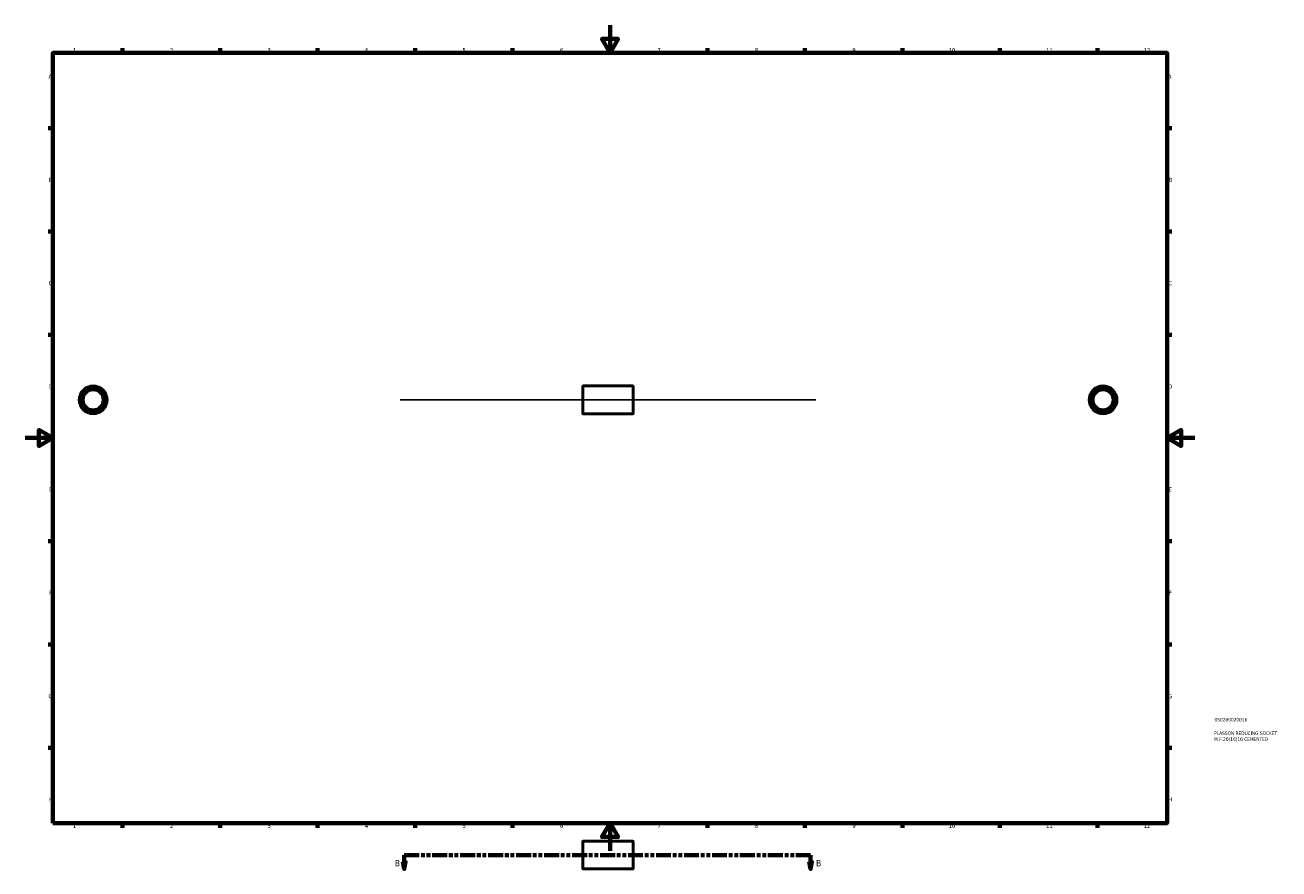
# Model space of a CAD drawing. Header units: millimetres. Extents: x 0 to 901, y -13 to 1066.
# Tile 1 of 2: x 0 to 901, y -13 to 594. Entities that reach past the tile are written whole.
import ezdxf

# ---------------------------------------------------------------- set-up
doc = ezdxf.new("R2010")
doc.units = ezdxf.units.MM
doc.linetypes.add('DOUBLE_DASH_CHAIN', pattern=[1.2403, 0.6614, -0.0827, 0.1654, -0.0827, 0.1654, -0.0827])
for name, color, linetype, lineweight in [('Border (ANSI)', 7, 'Continuous', 70), ('Section Line (ANSI)', 7, 'DOUBLE_DASH_CHAIN', 70), ('Sketch Geometry (ANSI)', 7, 'Continuous', 25), ('Title (ISO)', 7, 'Continuous', 50), ('Visible (ANSI)', 7, 'Continuous', 50), ('Visible Narrow (ANSI)', 7, 'Continuous', 35)]:
    doc.layers.add(name, color=color, linetype=linetype, lineweight=lineweight)
doc.styles.add('Label Text (ANSI)', font='tahoma.ttf')
doc.styles.add('Note Text (ANSI)', font='tahoma.ttf')
doc.styles.add('Note Text (ISO)', font='tahoma.ttf')

# ---------------------------------------------------------------- blocks, each defined once
blk = doc.blocks.new('Borders Default Border')
at = {"layer": 'Border (ANSI)'}
for p, q in [((70.08, 574), (70.08, 577.45)), ((140.17, 574), (140.17, 577.45)), ((210.25, 574), (210.25, 577.45)), ((280.33, 574), (280.33, 577.45)), ((350.42, 574), (350.42, 577.45)), ((490.58, 574), (490.58, 577.45)), ((560.67, 574), (560.67, 577.45)), ((630.75, 574), (630.75, 577.45)), ((700.83, 574), (700.83, 577.45)), ((770.92, 574), (770.92, 577.45)), ((20, 519.75), (16.55, 519.75)), ((821, 519.75), (824.45, 519.75)), ((20, 445.5), (16.55, 445.5)), ((821, 445.5), (824.45, 445.5)), ((20, 371.25), (16.55, 371.25)), ((821, 371.25), (824.45, 371.25)), ((20, 222.75), (16.55, 222.75)), ((821, 222.75), (824.45, 222.75)), ((20, 148.5), (16.55, 148.5)), ((821, 148.5), (824.45, 148.5)), ((20, 74.25), (16.55, 74.25)), ((821, 74.25), (824.45, 74.25)), ((70.08, 20), (70.08, 16.55)), ((140.17, 20), (140.17, 16.55)), ((210.25, 20), (210.25, 16.55)), ((280.33, 20), (280.33, 16.55)), ((350.42, 20), (350.42, 16.55)), ((490.58, 20), (490.58, 16.55)), ((560.67, 20), (560.67, 16.55)), ((630.75, 20), (630.75, 16.55)), ((700.83, 20), (700.83, 16.55)), ((770.92, 20), (770.92, 16.55))]:
    blk.add_line(p, q, dxfattribs=at)
at = {"layer": 'Border (ANSI)', "flags": 128}
for points in [[(420.5, 594), (420.5, 574), (414.73, 584), (426.27, 584), (420.5, 574)], [(20, 20), (20, 574), (821, 574), (821, 20), (20, 20)], [(0, 297), (20, 297), (10, 302.77), (10, 291.23), (20, 297)], [(841, 297), (821, 297), (831, 302.77), (831, 291.23), (821, 297)], [(420.5, 0), (420.5, 20), (414.73, 10), (426.27, 10), (420.5, 20)]]:
    blk.add_lwpolyline(points, dxfattribs=at)
at = {"layer": 'Border (ANSI)', "attachment_point": 7, "style": 'Note Text (ANSI)'}
for s, insert, char_height in [('1', (34.35, 574.4), 3.05), ('2', (104.2, 574.4), 3.05), ('3', (174.26, 574.34), 3.05), ('4', (244.23, 574.4), 3.05), ('5', (314.48, 574.34), 3.05), ('6', (384.49, 574.34), 3.05), ('7', (454.6, 574.4), 3.05), ('8', (524.63, 574.33), 3.05), ('9', (594.7, 574.34), 3.05), ('10', (663.96, 574.34), 3.048), ('11', (734.04, 574.4), 3.048), ('12', (804.13, 574.4), 3.048), ('A', (16.78, 555.35), 3.05), ('A', (821.63, 555.35), 3.05), ('B', (17.15, 481.1), 3.05), ('B', (821.99, 481.1), 3.05), ('C', (16.95, 406.8), 3.05), ('C', (821.8, 406.8), 3.05), ('D', (16.96, 332.6), 3.05), ('D', (821.81, 332.6), 3.05), ('E', (17.21, 258.35), 3.05), ('E', (822.05, 258.35), 3.05), ('F', (17.29, 184.1), 3.05), ('F', (822.14, 184.1), 3.05), ('G', (16.81, 109.79), 3.05), ('G', (821.66, 109.79), 3.05), ('H', (16.97, 35.6), 3.05), ('H', (821.81, 35.6), 3.05), ('1', (34.35, 16.55), 3.05), ('2', (104.2, 16.55), 3.05), ('3', (174.26, 16.49), 3.05), ('4', (244.23, 16.55), 3.05), ('5', (314.48, 16.49), 3.05), ('6', (384.49, 16.49), 3.05), ('7', (454.6, 16.55), 3.05), ('8', (524.63, 16.48), 3.05), ('9', (594.7, 16.49), 3.05), ('10', (663.96, 16.49), 3.048), ('11', (734.04, 16.55), 3.048), ('12', (804.13, 16.55), 3.048)]:
    blk.add_mtext(s, dxfattribs=dict(at, insert=insert, char_height=char_height))
blk = doc.blocks.new('Title Blocks ISO')
at = {"layer": 'Title (ISO)', "color": 232, "true_color": 0xca0064, "style": 'Note Text (ISO)'}
for tag, p in [('PART_NUMBER_001', (34.08, 73.13)), ('DESCRIPTION_001', (33.84, 63.4)), ('DESCRIPTION_002', (33.84, 59.12))]:
    blk.add_attdef(tag, p, '', height=2.5, dxfattribs=at)
blk = doc.blocks.new('2dTransSection0')
at = {"layer": 'Section Line (ANSI)', "linetype": 'Continuous'}
for p, q in [((271.56, -7.97), (272.56, -12.97)), ((273.56, -7.97), (271.56, -7.97)), ((272.56, -2.97), (283.08, -2.97)), ((272.56, -2.97), (272.56, -7.97)), ((272.56, -7.97), (272.56, -12.97)), ((272.56, -12.97), (273.56, -7.97)), ((554.18, -2.97), (564.7, -2.97)), ((563.7, -7.97), (564.7, -12.97)), ((565.7, -7.97), (563.7, -7.97)), ((564.7, -2.97), (564.7, -7.97)), ((564.7, -7.97), (564.7, -12.97)), ((564.7, -12.97), (565.7, -7.97))]:
    blk.add_line(p, q, dxfattribs=at)
at = {"layer": 'Section Line (ANSI)', "linetype": 'DOUBLE_DASH_CHAIN', "ltscale": 16.218304}
blk.add_line((272.56, -2.97), (564.7, -2.97), dxfattribs=at)
at = {"layer": 'Section Line (ANSI)', "linetype": 'Continuous', "flags": 128}
for points in [[(271.56, -7.97), (272.56, -12.97), (273.56, -7.97), (271.56, -7.97)], [(563.7, -7.97), (564.7, -12.97), (565.7, -7.97), (563.7, -7.97)]]:
    blk.add_lwpolyline(points, dxfattribs=at)
at = {"layer": 'Section Line (ANSI)'}
for points in [[(271.56, -7.97), (272.56, -12.97), (273.56, -7.97), (271.56, -7.97)], [(563.7, -7.97), (564.7, -12.97), (565.7, -7.97), (563.7, -7.97)]]:
    blk.add_solid(points, dxfattribs=at)
at = {"layer": 'Section Line (ANSI)', "char_height": 4.57, "attachment_point": 7, "style": 'Label Text (ANSI)'}
for insert in [(265.82, -11.04), (568.65, -11.04)]:
    blk.add_mtext('B', dxfattribs=dict(at, insert=insert))

msp = doc.modelspace()

# ---------------------------------------------------------------- linework, layer by layer
at = {"layer": 'Sketch Geometry (ANSI)'}
msp.add_line((269.531, 324.427), (568.531, 324.427), dxfattribs=at)
at = {"layer": 'Visible (ANSI)'}
for p, q in [((401.031, 314.587), (401.031, 334.267)), ((436.871, 334.427), (401.191, 334.427)), ((437.031, 334.267), (437.031, 314.587)), ((436.871, 314.427), (401.191, 314.427)), ((401.031, -12.811), (401.031, 6.869)), ((436.871, 7.029), (401.191, 7.029)), ((437.031, 6.869), (437.031, -12.811)), ((436.871, -12.971), (401.191, -12.971))]:
    msp.add_line(p, q, dxfattribs=at)
for centre, radius in [((48.959, 324.427), 10), ((774.964, 324.427), 10), ((48.959, 324.427), 8), ((48.959, 324.427), 7.2), ((774.964, 324.427), 8), ((774.964, 324.427), 7.2)]:
    msp.add_circle(centre, radius, dxfattribs=at)
for centre, start, end in [((401.191, 334.267), 90, 180), ((436.871, 334.267), 0, 90), ((401.191, 314.587), 180, 270), ((436.871, 314.587), 270, 0), ((401.191, 6.869), 90, 180), ((436.871, 6.869), 0, 90), ((401.191, -12.811), 180, 270), ((436.871, -12.811), 270, 0)]:
    msp.add_arc(centre, 0.16, start, end, dxfattribs=at)
at = {"layer": 'Visible Narrow (ANSI)'}
for p, q in [((401.191, 334.304), (401.191, 314.55)), ((436.871, 314.55), (436.871, 334.304)), ((401.191, 6.906), (401.191, -12.848)), ((436.871, -12.848), (436.871, 6.906))]:
    msp.add_line(p, q, dxfattribs=at)
for centre, radius in [((48.959, 324.427), 9.84), ((774.964, 324.427), 9.84), ((48.959, 324.427), 8.16), ((774.964, 324.427), 8.16)]:
    msp.add_circle(centre, radius, dxfattribs=at)

# ---------------------------------------------------------------- block references
msp.add_blockref('Borders Default Border', (0, 0))
msp.add_blockref('Title Blocks ISO', (821, 20)).add_auto_attribs({'PART_NUMBER_001': '050200020016', 'DESCRIPTION_001': 'PLASSON REDUCING SOCKET', 'DESCRIPTION_002': 'M.F.20(16)16 CEMENTED'})
at = {"layer": 'Section Line (ANSI)'}
msp.add_blockref('2dTransSection0', (0, 0), dxfattribs=at)

doc.saveas('drawing.dxf')
